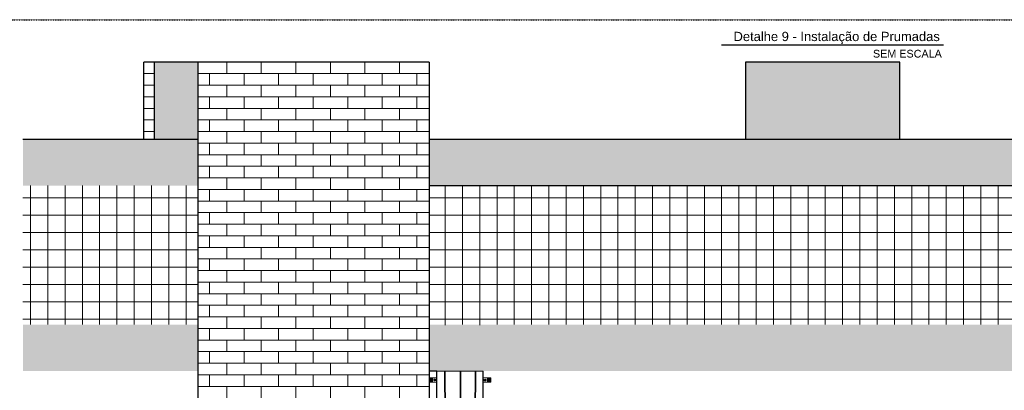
# Model space of a CAD drawing. Extents: x -90708 to 277869, y -117 to 207445.
# Tile 250 of 256: x -65810 to -59428, y 125677 to 128076. Entities that reach past the tile are written whole.
import ezdxf
from ezdxf.enums import TextEntityAlignment as Align

# ---------------------------------------------------------------- set-up
doc = ezdxf.new("R2010")
doc.units = 0
doc.header["$MEASUREMENT"] = 0
doc.linetypes.add('DASHDOT', pattern=[1, 0.5, -0.25, 0, -0.25])
doc.linetypes.add('SLD-Sólida', pattern=[0])
for name, color, linetype in [('ARQ - SEGUNDO PLANO', 252, 'CONTINUOUS'), ('ARQ-ELETROCALHA', 92, 'CONTINUOUS'), ('ARQ-GRELHAS', 30, 'CONTINUOUS'), ('TEXTO', 7, 'CONTINUOUS')]:
    doc.layers.add(name, color=color, linetype=linetype)
doc.layers.add('ARQ-COTAS', color=20, linetype='CONTINUOUS', lineweight=18)
doc.layers.add('ARQ-TUBULAÇÃO GÁS FREON', color=170, linetype='CONTINUOUS', lineweight=35)
doc.styles.add('ARIAL', font='arial.ttf')

# ---------------------------------------------------------------- blocks, each defined once
blk = doc.blocks.new('rgerqfaa4')
at = {"layer": 'ARQ-ELETROCALHA', "linetype": 'SLD-Sólida', "lineweight": 15}
for p, q in [((69810.3, 135638.4), (69860.3, 135638.4)), ((69810.3, 135638.4), (69810.3, 135608.8)), ((69810.3, 135636.9), (69838.3, 135636.9)), ((69811.6, 135636.9), (69811.6, 135628.4)), ((69838.3, 135636.9), (69838.3, 135608.8)), ((69838.3, 135635.2), (69860.3, 135635.2)), ((69860.3, 135638.4), (69860.3, 135608.8)), ((69810.3, 135610.3), (69838.3, 135610.3)), ((69810.3, 135608.8), (69838.3, 135608.8)), ((69810.6, 135628.4), (69813.8, 135628.4)), ((69810.6, 135625.6), (69813.8, 135625.6)), ((69810.6, 135620.1), (69813.8, 135620.1)), ((69810.6, 135617.3), (69813.8, 135617.3)), ((69811.6, 135610.3), (69811.6, 135617.3)), ((69813.8, 135628.4), (69814.2, 135627.7)), ((69813.8, 135625.6), (69814.2, 135627)), ((69813.8, 135617.3), (69814.2, 135618.7)), ((69814.2, 135618), (69813.8, 135617.3)), ((69814.2, 135627.7), (69814.2, 135627)), ((69814.2, 135627), (69814.2, 135622.9)), ((69814.2, 135622.9), (69814.2, 135618.7)), ((69814.2, 135618.7), (69814.2, 135618)), ((69820.1, 135625.6), (69822.5, 135627)), ((69824.9, 135617.3), (69822.5, 135618.7)), ((69824.9, 135628.4), (69827.3, 135627)), ((69829.8, 135620.1), (69827.3, 135618.7)), ((69838.3, 135631.4), (69860.3, 135631.4)), ((69838.3, 135615.8), (69860.3, 135615.8)), ((69838.3, 135612), (69860.3, 135612)), ((69838.3, 135608.8), (69860.3, 135608.8)), ((69845, 135626.4), (69847.4, 135627.8)), ((69849.8, 135618), (69847.4, 135619.4)), ((69849.8, 135629.2), (69852.2, 135627.8)), ((69854.6, 135620.8), (69852.2, 135619.4)), ((69860.3, 135615.8), (69860.3, 135631.4))]:
    blk.add_line(p, q, dxfattribs=at)
for centre in [(69825, 135622.7), (69849.9, 135623.5)]:
    blk.add_circle(centre, 4.21, dxfattribs=at)
for centre, start, end in [((69824.9, 135622.9), 120, 180), ((69824.9, 135622.9), 180, 240), ((69824.9, 135622.9), 60, 120), ((69824.9, 135622.9), 240, 300), ((69824.9, 135622.9), 0, 60), ((69824.9, 135622.9), 300, 0), ((69849.8, 135623.6), 120, 180), ((69849.8, 135623.6), 180, 240), ((69849.8, 135623.6), 60, 120), ((69849.8, 135623.6), 240, 300), ((69849.8, 135623.6), 0, 60), ((69849.8, 135623.6), 300, 0)]:
    blk.add_arc(centre, 4.81, start, end, dxfattribs=at)
for points, knots in [([(69814.2, 135627), (69814.2, 135627.1), (69814.2, 135627.5), (69814, 135628), (69813.8, 135628.4)], [0, 0, 0, 0, 0.070215, 1, 1, 1, 1]), ([(69814.2, 135622.9), (69814.1, 135623.6), (69814.1, 135624.5), (69813.8, 135625.4), (69813.8, 135625.6)], [0, 0, 0, 0, 0.776287, 1, 1, 1, 1]), ([(69813.8, 135620.1), (69813.9, 135620.8), (69814.2, 135621.7), (69814.2, 135622.6), (69814.2, 135622.9)], [0, 0, 0, 0, 0.758148, 1, 1, 1, 1]), ([(69814.2, 135618.7), (69814.2, 135618.7), (69814.2, 135619.2), (69814, 135619.7), (69813.8, 135620.1)], [0, 0, 0, 0, 0.070215, 1, 1, 1, 1]), ([(69820.1, 135622.9), (69820.1, 135623.6), (69820.1, 135624.5), (69820.1, 135625.4), (69820.1, 135625.6)], [0, 0, 0, 0, 0.7762873, 1, 1, 1, 1]), ([(69820.1, 135620.1), (69820.1, 135620.8), (69820.1, 135621.7), (69820.1, 135622.6), (69820.1, 135622.9)], [0, 0, 0, 0, 0.7581484, 1, 1, 1, 1]), ([(69822.5, 135618.7), (69822.5, 135618.7), (69821.7, 135619.2), (69820.9, 135619.7), (69820.1, 135620.1)], [0, 0, 0, 0, 0.070215, 1, 1, 1, 1]), ([(69822.5, 135627), (69822.6, 135627.1), (69823.4, 135627.5), (69824.2, 135628), (69824.9, 135628.4)], [0, 0, 0, 0, 0.070215, 1, 1, 1, 1]), ([(69827.3, 135618.7), (69827.3, 135618.7), (69826.5, 135618.2), (69825.7, 135617.7), (69824.9, 135617.3)], [0, 0, 0, 0, 0.070215, 1, 1, 1, 1]), ([(69827.3, 135627), (69827.4, 135627), (69828.2, 135626.5), (69829, 135626.1), (69829.8, 135625.6)], [0, 0, 0, 0, 0.070215, 1, 1, 1, 1]), ([(69829.8, 135625.6), (69829.8, 135625.4), (69829.8, 135624.5), (69829.8, 135623.6), (69829.8, 135622.9)], [0, 0, 0, 0, 0.2237127, 1, 1, 1, 1]), ([(69829.8, 135622.9), (69829.8, 135622.6), (69829.8, 135621.7), (69829.8, 135620.8), (69829.8, 135620.1)], [0, 0, 0, 0, 0.2418516, 1, 1, 1, 1]), ([(69845, 135623.6), (69845, 135624.3), (69845, 135625.3), (69845, 135626.2), (69845, 135626.4)], [0, 0, 0, 0, 0.776286, 1, 1, 1, 1]), ([(69845, 135620.8), (69845, 135621.5), (69845, 135622.4), (69845, 135623.4), (69845, 135623.6)], [0, 0, 0, 0, 0.758148, 1, 1, 1, 1]), ([(69847.4, 135619.4), (69847.4, 135619.5), (69846.6, 135619.9), (69845.8, 135620.4), (69845, 135620.8)], [0, 0, 0, 0, 0.070212, 1, 1, 1, 1]), ([(69847.4, 135627.8), (69847.5, 135627.8), (69848.3, 135628.3), (69849.1, 135628.7), (69849.8, 135629.2)], [0, 0, 0, 0, 0.070219, 1, 1, 1, 1]), ([(69852.2, 135619.4), (69852.2, 135619.4), (69851.4, 135618.9), (69850.6, 135618.5), (69849.8, 135618)], [0, 0, 0, 0, 0.070212, 1, 1, 1, 1]), ([(69852.2, 135627.8), (69852.3, 135627.7), (69853.1, 135627.3), (69853.9, 135626.8), (69854.6, 135626.4)], [0, 0, 0, 0, 0.070218, 1, 1, 1, 1]), ([(69854.6, 135626.4), (69854.6, 135626.2), (69854.6, 135625.3), (69854.6, 135624.3), (69854.6, 135623.6)], [0, 0, 0, 0, 0.223714, 1, 1, 1, 1]), ([(69854.6, 135623.6), (69854.6, 135623.4), (69854.6, 135622.4), (69854.6, 135621.5), (69854.6, 135620.8)], [0, 0, 0, 0, 0.241852, 1, 1, 1, 1])]:
    blk.add_open_spline(points, degree=3, knots=knots, dxfattribs=at)

msp = doc.modelspace()

# ---------------------------------------------------------------- hatches: boundary and pattern name
at = {"layer": 'ARQ - SEGUNDO PLANO'}
for points in [[(-64785.849, 127302.4), (-64785.849, 127802.4), (-64935.849, 127802.4), (-64935.849, 127302.4), (-64799.241, 127302.4)], [(-64785.849, 127302.4), (-64655.851, 127302.4), (-64655.851, 127802.4), (-64785.849, 127802.4)], [(-61105.851, 127302.4), (-60105.851, 127302.4), (-60105.851, 127802.4), (-61105.851, 127802.4)], [(-58936.936, 127002.4), (-58805.851, 127002.4), (-58805.851, 127302.4), (-63155.851, 127302.4), (-63155.851, 127002.4), (-60944.968, 127002.4)]]:
    msp.add_hatch(color=256, dxfattribs=at).paths.add_polyline_path(points, flags=0)
for points in [[(-65789.67, 127302.4), (-65789.67, 127002.4), (-64655.851, 127002.4), (-64655.851, 127302.4)], [(-65789.67, 126102.4), (-65789.67, 125802.4), (-64655.851, 125802.4), (-64655.851, 126102.4)], [(-63155.851, 126102.4), (-63155.851, 125802.4), (-58805.851, 125802.4), (-58805.851, 126102.4)]]:
    msp.add_hatch(color=256, dxfattribs=at).paths.add_polyline_path(points)

# ---------------------------------------------------------------- linework, layer by layer
for p, q in [((-65005.851, 127302.4), (-65005.851, 127802.4)), ((-63155.851, 127802.4), (-65005.851, 127802.4)), ((-64935.849, 127302.4), (-64935.849, 127802.4)), ((-64655.851, 127802.4), (-64655.851, 121802.4)), ((-63155.851, 127802.4), (-63155.851, 122023.999)), ((-60105.851, 127802.4), (-61105.851, 127802.4)), ((-61105.851, 127802.4), (-61105.851, 127302.4)), ((-60105.851, 127302.4), (-60105.851, 127802.4)), ((-65789.67, 127302.4), (-64655.851, 127302.4)), ((-63155.851, 127302.4), (-58805.851, 127302.4)), ((-63155.851, 127002.4), (-58805.851, 127002.4))]:
    msp.add_line(p, q, dxfattribs=at)
at = {"layer": 'ARQ - SEGUNDO PLANO', "linetype": 'Continuous', "lineweight": 18}
for p, q in [((-64468.067, 127727.4), (-64468.067, 127802.4)), ((-64244.067, 127727.4), (-64244.067, 127802.4)), ((-64020.067, 127727.4), (-64020.067, 127802.4)), ((-63796.067, 127727.4), (-63796.067, 127802.4)), ((-63572.067, 127727.4), (-63572.067, 127802.4)), ((-63348.067, 127727.4), (-63348.067, 127802.4)), ((-65005.851, 127727.4), (-64935.849, 127727.4)), ((-64936.067, 127652.4), (-64936.067, 127727.4)), ((-64655.851, 127727.4), (-63305.851, 127727.4)), ((-64580.067, 127652.4), (-64580.067, 127727.4)), ((-64356.067, 127652.4), (-64356.067, 127727.4)), ((-64132.067, 127652.4), (-64132.067, 127727.4)), ((-63908.067, 127652.4), (-63908.067, 127727.4)), ((-63684.067, 127652.4), (-63684.067, 127727.4)), ((-63460.067, 127652.4), (-63460.067, 127727.4)), ((-63305.851, 127727.4), (-63155.851, 127727.4)), ((-63236.067, 127652.4), (-63236.067, 127727.4)), ((-65005.851, 127652.4), (-64935.849, 127652.4)), ((-64655.851, 127652.4), (-63305.851, 127652.4)), ((-64468.067, 127577.4), (-64468.067, 127652.4)), ((-64244.067, 127577.4), (-64244.067, 127652.4)), ((-64020.067, 127577.4), (-64020.067, 127652.4)), ((-63796.067, 127577.4), (-63796.067, 127652.4)), ((-63572.067, 127577.4), (-63572.067, 127652.4)), ((-63348.067, 127577.4), (-63348.067, 127652.4)), ((-63305.851, 127652.4), (-63155.851, 127652.4)), ((-65005.851, 127577.4), (-64935.849, 127577.4)), ((-64936.067, 127502.4), (-64936.067, 127577.4)), ((-64655.851, 127577.4), (-63305.851, 127577.4)), ((-64580.067, 127502.4), (-64580.067, 127577.4)), ((-64356.067, 127502.4), (-64356.067, 127577.4)), ((-64132.067, 127502.4), (-64132.067, 127577.4)), ((-63908.067, 127502.4), (-63908.067, 127577.4)), ((-63684.067, 127502.4), (-63684.067, 127577.4)), ((-63460.067, 127502.4), (-63460.067, 127577.4)), ((-63305.851, 127577.4), (-63155.851, 127577.4)), ((-63236.067, 127502.4), (-63236.067, 127577.4)), ((-65005.851, 127502.4), (-64935.849, 127502.4)), ((-64655.851, 127502.4), (-63305.851, 127502.4)), ((-64468.067, 127427.4), (-64468.067, 127502.4)), ((-64244.067, 127427.4), (-64244.067, 127502.4)), ((-64020.067, 127427.4), (-64020.067, 127502.4)), ((-63796.067, 127427.4), (-63796.067, 127502.4)), ((-63572.067, 127427.4), (-63572.067, 127502.4)), ((-63348.067, 127427.4), (-63348.067, 127502.4)), ((-63305.851, 127502.4), (-63155.851, 127502.4)), ((-65005.851, 127427.4), (-64935.849, 127427.4)), ((-64936.067, 127352.4), (-64936.067, 127427.4)), ((-64655.851, 127427.4), (-63305.851, 127427.4)), ((-64580.067, 127352.4), (-64580.067, 127427.4)), ((-64356.067, 127352.4), (-64356.067, 127427.4)), ((-64132.067, 127352.4), (-64132.067, 127427.4)), ((-63908.067, 127352.4), (-63908.067, 127427.4)), ((-63684.067, 127352.4), (-63684.067, 127427.4)), ((-63460.067, 127352.4), (-63460.067, 127427.4)), ((-63305.851, 127427.4), (-63155.851, 127427.4)), ((-63236.067, 127352.4), (-63236.067, 127427.4)), ((-65005.851, 127352.4), (-64935.849, 127352.4)), ((-64655.851, 127352.4), (-63305.851, 127352.4)), ((-64468.067, 127277.4), (-64468.067, 127352.4)), ((-64244.067, 127277.4), (-64244.067, 127352.4)), ((-64020.067, 127277.4), (-64020.067, 127352.4)), ((-63796.067, 127277.4), (-63796.067, 127352.4)), ((-63572.067, 127277.4), (-63572.067, 127352.4)), ((-63348.067, 127277.4), (-63348.067, 127352.4)), ((-63305.851, 127352.4), (-63155.851, 127352.4)), ((-64655.851, 127277.4), (-63305.851, 127277.4)), ((-64580.067, 127202.4), (-64580.067, 127277.4)), ((-64356.067, 127202.4), (-64356.067, 127277.4)), ((-64132.067, 127202.4), (-64132.067, 127277.4)), ((-63908.067, 127202.4), (-63908.067, 127277.4)), ((-63684.067, 127202.4), (-63684.067, 127277.4)), ((-63460.067, 127202.4), (-63460.067, 127277.4)), ((-63305.851, 127277.4), (-63155.851, 127277.4)), ((-63236.067, 127202.4), (-63236.067, 127277.4)), ((-64655.851, 127202.4), (-63305.851, 127202.4)), ((-64468.067, 127127.4), (-64468.067, 127202.4)), ((-64244.067, 127127.4), (-64244.067, 127202.4)), ((-64020.067, 127127.4), (-64020.067, 127202.4)), ((-63796.067, 127127.4), (-63796.067, 127202.4)), ((-63572.067, 127127.4), (-63572.067, 127202.4)), ((-63348.067, 127127.4), (-63348.067, 127202.4)), ((-63305.851, 127202.4), (-63155.851, 127202.4)), ((-64655.851, 127127.4), (-63305.851, 127127.4)), ((-64580.067, 127052.4), (-64580.067, 127127.4)), ((-64356.067, 127052.4), (-64356.067, 127127.4)), ((-64132.067, 127052.4), (-64132.067, 127127.4)), ((-63908.067, 127052.4), (-63908.067, 127127.4)), ((-63684.067, 127052.4), (-63684.067, 127127.4)), ((-63460.067, 127052.4), (-63460.067, 127127.4)), ((-63305.851, 127127.4), (-63155.851, 127127.4)), ((-63236.067, 127052.4), (-63236.067, 127127.4)), ((-64655.851, 127052.4), (-63305.851, 127052.4)), ((-64468.067, 126977.4), (-64468.067, 127052.4)), ((-64244.067, 126977.4), (-64244.067, 127052.4)), ((-64020.067, 126977.4), (-64020.067, 127052.4)), ((-63796.067, 126977.4), (-63796.067, 127052.4)), ((-63572.067, 126977.4), (-63572.067, 127052.4)), ((-63348.067, 126977.4), (-63348.067, 127052.4)), ((-63305.851, 127052.4), (-63155.851, 127052.4)), ((-65740.067, 126102.4), (-65740.067, 127002.4)), ((-65628.067, 126102.4), (-65628.067, 127002.4)), ((-65516.067, 126102.4), (-65516.067, 127002.4)), ((-65404.067, 126102.4), (-65404.067, 127002.4)), ((-65292.067, 126102.4), (-65292.067, 127002.4)), ((-65180.067, 126102.4), (-65180.067, 127002.4)), ((-65068.067, 126102.4), (-65068.067, 127002.4)), ((-64956.067, 126102.4), (-64956.067, 127002.4)), ((-64844.067, 126102.4), (-64844.067, 127002.4)), ((-64732.067, 126102.4), (-64732.067, 127002.4)), ((-64655.851, 126977.4), (-63305.851, 126977.4)), ((-64580.067, 126902.4), (-64580.067, 126977.4)), ((-64356.067, 126902.4), (-64356.067, 126977.4)), ((-64132.067, 126902.4), (-64132.067, 126977.4)), ((-63908.067, 126902.4), (-63908.067, 126977.4)), ((-63684.067, 126902.4), (-63684.067, 126977.4)), ((-63460.067, 126902.4), (-63460.067, 126977.4)), ((-63305.851, 126977.4), (-63155.851, 126977.4)), ((-63236.067, 126902.4), (-63236.067, 126977.4)), ((-63052.067, 126098.088), (-63052.067, 127002.4)), ((-62940.067, 126413.859), (-62940.067, 127002.4)), ((-62828.067, 126098.502), (-62828.067, 127002.4)), ((-62716.067, 126102.4), (-62716.067, 127002.4)), ((-62604.067, 126474.4), (-62604.067, 127002.4)), ((-62492.067, 126474.4), (-62492.067, 127002.4)), ((-62380.067, 126474.4), (-62380.067, 127002.4)), ((-62268.067, 126474.4), (-62268.067, 127002.4)), ((-62156.067, 126474.4), (-62156.067, 127002.4)), ((-62044.067, 126102.4), (-62044.067, 127002.4)), ((-61932.067, 126102.4), (-61932.067, 127002.4)), ((-61820.067, 126102.4), (-61820.067, 127002.4)), ((-61708.067, 126102.4), (-61708.067, 127002.4)), ((-61596.067, 126102.4), (-61596.067, 127002.4)), ((-61484.067, 126102.4), (-61484.067, 127002.4)), ((-61372.067, 126102.4), (-61372.067, 127002.4)), ((-61260.067, 126102.4), (-61260.067, 127002.4)), ((-61148.067, 126102.4), (-61148.067, 127002.4)), ((-61036.067, 126102.4), (-61036.067, 127002.4)), ((-60924.067, 126102.4), (-60924.067, 127002.4)), ((-60812.067, 126102.4), (-60812.067, 127002.4)), ((-60700.067, 126102.4), (-60700.067, 127002.4)), ((-60588.067, 126102.4), (-60588.067, 127002.4)), ((-60476.067, 126102.4), (-60476.067, 127002.4)), ((-60364.067, 126102.4), (-60364.067, 127002.4)), ((-60252.067, 126102.4), (-60252.067, 127002.4)), ((-60140.067, 126102.4), (-60140.067, 127002.4)), ((-60028.067, 126102.4), (-60028.067, 127002.4)), ((-59916.067, 126102.4), (-59916.067, 127002.4)), ((-59804.067, 126102.4), (-59804.067, 127002.4)), ((-59692.067, 126102.4), (-59692.067, 127002.4)), ((-59580.067, 126102.4), (-59580.067, 127002.4)), ((-59468.067, 126102.4), (-59468.067, 127002.4)), ((-65789.67, 126922.4), (-64655.851, 126922.4)), ((-64655.851, 126902.4), (-63305.851, 126902.4)), ((-64468.067, 126827.4), (-64468.067, 126902.4)), ((-64244.067, 126827.4), (-64244.067, 126902.4)), ((-64020.067, 126827.4), (-64020.067, 126902.4)), ((-63796.067, 126827.4), (-63796.067, 126902.4)), ((-63572.067, 126827.4), (-63572.067, 126902.4)), ((-63348.067, 126827.4), (-63348.067, 126902.4)), ((-63305.851, 126902.4), (-63155.851, 126902.4)), ((-63155.851, 126922.4), (-58805.851, 126922.4)), ((-64655.851, 126827.4), (-63305.851, 126827.4)), ((-64580.067, 126752.4), (-64580.067, 126827.4)), ((-64356.067, 126752.4), (-64356.067, 126827.4)), ((-64132.067, 126752.4), (-64132.067, 126827.4)), ((-63908.067, 126752.4), (-63908.067, 126827.4)), ((-63684.067, 126752.4), (-63684.067, 126827.4)), ((-63460.067, 126752.4), (-63460.067, 126827.4)), ((-63305.851, 126827.4), (-63155.851, 126827.4)), ((-63236.067, 126752.4), (-63236.067, 126827.4)), ((-65789.67, 126810.4), (-64655.851, 126810.4)), ((-63155.851, 126810.4), (-58805.851, 126810.4)), ((-65789.67, 126698.4), (-64655.851, 126698.4)), ((-64655.851, 126752.4), (-63305.851, 126752.4)), ((-64468.067, 126677.4), (-64468.067, 126752.4)), ((-64244.067, 126677.4), (-64244.067, 126752.4)), ((-64020.067, 126677.4), (-64020.067, 126752.4)), ((-63796.067, 126677.4), (-63796.067, 126752.4)), ((-63572.067, 126677.4), (-63572.067, 126752.4)), ((-63348.067, 126677.4), (-63348.067, 126752.4)), ((-63305.851, 126752.4), (-63155.851, 126752.4)), ((-63155.851, 126698.4), (-58805.851, 126698.4)), ((-64655.851, 126677.4), (-63305.851, 126677.4)), ((-64580.067, 126602.4), (-64580.067, 126677.4)), ((-64356.067, 126602.4), (-64356.067, 126677.4)), ((-64132.067, 126602.4), (-64132.067, 126677.4)), ((-63908.067, 126602.4), (-63908.067, 126677.4)), ((-63684.067, 126602.4), (-63684.067, 126677.4)), ((-63460.067, 126602.4), (-63460.067, 126677.4)), ((-63305.851, 126677.4), (-63155.851, 126677.4)), ((-63236.067, 126602.4), (-63236.067, 126677.4)), ((-65789.67, 126586.4), (-64655.851, 126586.4)), ((-64655.851, 126602.4), (-63305.851, 126602.4)), ((-64468.067, 126527.4), (-64468.067, 126602.4)), ((-64244.067, 126527.4), (-64244.067, 126602.4)), ((-64020.067, 126527.4), (-64020.067, 126602.4)), ((-63796.067, 126527.4), (-63796.067, 126602.4)), ((-63572.067, 126527.4), (-63572.067, 126602.4)), ((-63348.067, 126527.4), (-63348.067, 126602.4)), ((-63305.851, 126602.4), (-63155.851, 126602.4)), ((-63155.851, 126586.4), (-62704.067, 126586.4)), ((-62704.067, 126586.4), (-58805.851, 126586.4)), ((-64655.851, 126527.4), (-63305.851, 126527.4)), ((-64580.067, 126452.4), (-64580.067, 126527.4)), ((-64356.067, 126452.4), (-64356.067, 126527.4)), ((-64132.067, 126452.4), (-64132.067, 126527.4)), ((-63908.067, 126452.4), (-63908.067, 126527.4)), ((-63684.067, 126452.4), (-63684.067, 126527.4)), ((-63460.067, 126452.4), (-63460.067, 126527.4)), ((-63305.851, 126527.4), (-63155.851, 126527.4)), ((-63236.067, 126452.4), (-63236.067, 126527.4)), ((-62604.067, 126102.4), (-62604.067, 126522.4)), ((-62492.067, 126102.4), (-62492.067, 126522.4)), ((-62380.067, 126102.4), (-62380.067, 126522.4)), ((-62268.067, 126102.4), (-62268.067, 126522.4)), ((-62156.067, 126102.4), (-62156.067, 126522.4)), ((-65789.67, 126474.4), (-64655.851, 126474.4)), ((-64655.851, 126452.4), (-63305.851, 126452.4)), ((-64468.067, 126377.4), (-64468.067, 126452.4)), ((-64244.067, 126377.4), (-64244.067, 126452.4)), ((-64020.067, 126377.4), (-64020.067, 126452.4)), ((-63796.067, 126377.4), (-63796.067, 126452.4)), ((-63572.067, 126377.4), (-63572.067, 126452.4)), ((-63348.067, 126377.4), (-63348.067, 126452.4)), ((-63305.851, 126452.4), (-63155.851, 126452.4)), ((-63155.851, 126474.4), (-58805.851, 126474.4)), ((-62940.067, 126102.167), (-62940.067, 126413.859)), ((-65789.67, 126362.4), (-64655.851, 126362.4)), ((-64655.851, 126377.4), (-63305.851, 126377.4)), ((-64580.067, 126302.4), (-64580.067, 126377.4)), ((-64356.067, 126302.4), (-64356.067, 126377.4)), ((-64132.067, 126302.4), (-64132.067, 126377.4)), ((-63908.067, 126302.4), (-63908.067, 126377.4)), ((-63684.067, 126302.4), (-63684.067, 126377.4)), ((-63460.067, 126302.4), (-63460.067, 126377.4)), ((-63305.851, 126377.4), (-63155.851, 126377.4)), ((-63236.067, 126302.4), (-63236.067, 126377.4)), ((-63155.851, 126362.4), (-63153.548, 126362.4)), ((-63155.851, 126362.4), (-58805.851, 126362.4)), ((-63058.154, 126362.4), (-63053.548, 126362.4)), ((-62958.154, 126362.4), (-62953.548, 126362.4)), ((-65789.67, 126250.4), (-64655.851, 126250.4)), ((-64655.851, 126302.4), (-63305.851, 126302.4)), ((-64468.067, 126227.4), (-64468.067, 126302.4)), ((-64244.067, 126227.4), (-64244.067, 126302.4)), ((-64020.067, 126227.4), (-64020.067, 126302.4)), ((-63796.067, 126227.4), (-63796.067, 126302.4)), ((-63572.067, 126227.4), (-63572.067, 126302.4)), ((-63348.067, 126227.4), (-63348.067, 126302.4)), ((-63305.851, 126302.4), (-63155.851, 126302.4)), ((-63155.851, 126250.4), (-58805.851, 126250.4)), ((-64655.851, 126227.4), (-63305.851, 126227.4)), ((-64580.067, 126152.4), (-64580.067, 126227.4)), ((-64356.067, 126152.4), (-64356.067, 126227.4)), ((-64132.067, 126152.4), (-64132.067, 126227.4)), ((-63908.067, 126152.4), (-63908.067, 126227.4)), ((-63684.067, 126152.4), (-63684.067, 126227.4)), ((-63460.067, 126152.4), (-63460.067, 126227.4)), ((-63305.851, 126227.4), (-63155.851, 126227.4)), ((-63236.067, 126152.4), (-63236.067, 126227.4)), ((-65789.67, 126138.4), (-64655.851, 126138.4)), ((-64655.851, 126152.4), (-63305.851, 126152.4)), ((-64468.067, 126077.4), (-64468.067, 126152.4)), ((-64244.067, 126077.4), (-64244.067, 126152.4)), ((-64020.067, 126077.4), (-64020.067, 126152.4)), ((-63796.067, 126077.4), (-63796.067, 126152.4)), ((-63572.067, 126077.4), (-63572.067, 126152.4)), ((-63348.067, 126077.4), (-63348.067, 126152.4)), ((-63305.851, 126152.4), (-63155.851, 126152.4)), ((-63155.851, 126138.4), (-63153.851, 126138.4)), ((-63155.851, 126138.4), (-58805.851, 126138.4)), ((-64655.851, 126077.4), (-63305.851, 126077.4)), ((-64580.067, 126002.4), (-64580.067, 126077.4)), ((-64356.067, 126002.4), (-64356.067, 126077.4)), ((-64132.067, 126002.4), (-64132.067, 126077.4)), ((-63908.067, 126002.4), (-63908.067, 126077.4)), ((-63684.067, 126002.4), (-63684.067, 126077.4)), ((-63460.067, 126002.4), (-63460.067, 126077.4)), ((-63305.851, 126077.4), (-63155.851, 126077.4)), ((-63236.067, 126002.4), (-63236.067, 126077.4)), ((-64655.851, 126002.4), (-63305.851, 126002.4)), ((-64468.067, 125927.4), (-64468.067, 126002.4)), ((-64244.067, 125927.4), (-64244.067, 126002.4)), ((-64020.067, 125927.4), (-64020.067, 126002.4)), ((-63796.067, 125927.4), (-63796.067, 126002.4)), ((-63572.067, 125927.4), (-63572.067, 126002.4)), ((-63348.067, 125927.4), (-63348.067, 126002.4)), ((-63305.851, 126002.4), (-63155.851, 126002.4)), ((-64655.851, 125927.4), (-63305.851, 125927.4)), ((-64580.067, 125852.4), (-64580.067, 125927.4)), ((-64356.067, 125852.4), (-64356.067, 125927.4)), ((-64132.067, 125852.4), (-64132.067, 125927.4)), ((-63908.067, 125852.4), (-63908.067, 125927.4)), ((-63684.067, 125852.4), (-63684.067, 125927.4)), ((-63460.067, 125852.4), (-63460.067, 125927.4)), ((-63305.851, 125927.4), (-63155.851, 125927.4)), ((-63236.067, 125852.4), (-63236.067, 125927.4)), ((-64655.851, 125852.4), (-63305.851, 125852.4)), ((-64468.067, 125777.4), (-64468.067, 125852.4)), ((-64244.067, 125777.4), (-64244.067, 125852.4)), ((-64020.067, 125777.4), (-64020.067, 125852.4)), ((-63796.067, 125777.4), (-63796.067, 125852.4)), ((-63572.067, 125777.4), (-63572.067, 125852.4)), ((-63348.067, 125777.4), (-63348.067, 125852.4)), ((-63305.851, 125852.4), (-63155.851, 125852.4)), ((-64655.851, 125777.4), (-63305.851, 125777.4)), ((-64580.067, 125702.4), (-64580.067, 125777.4)), ((-64356.067, 125702.4), (-64356.067, 125777.4)), ((-64132.067, 125702.4), (-64132.067, 125777.4)), ((-63908.067, 125702.4), (-63908.067, 125777.4)), ((-63684.067, 125702.4), (-63684.067, 125777.4)), ((-63460.067, 125702.4), (-63460.067, 125777.4)), ((-63305.851, 125777.4), (-63155.851, 125777.4)), ((-63236.067, 125702.4), (-63236.067, 125777.4)), ((-64655.851, 125702.4), (-63305.851, 125702.4)), ((-64468.067, 125627.4), (-64468.067, 125702.4)), ((-64244.067, 125627.4), (-64244.067, 125702.4)), ((-64020.067, 125627.4), (-64020.067, 125702.4)), ((-63796.067, 125627.4), (-63796.067, 125702.4)), ((-63572.067, 125627.4), (-63572.067, 125702.4)), ((-63348.067, 125627.4), (-63348.067, 125702.4)), ((-63305.851, 125702.4), (-63155.851, 125702.4))]:
    msp.add_line(p, q, dxfattribs=at)
at = {"layer": 'ARQ-COTAS'}
msp.add_line((-63105.851, 125800.327), (-62806.687, 125800.327), dxfattribs=at)
at = {"layer": 'ARQ-ELETROCALHA'}
for p, q in [((-63105.851, 125800.327), (-63155.851, 125800.327)), ((-63105.851, 121952.528), (-63105.851, 125800.327)), ((-62806.687, 121952.528), (-62806.687, 125800.327))]:
    msp.add_line(p, q, dxfattribs=at)
at = {"layer": 'ARQ-GRELHAS', "linetype": 'DASHDOT', "ltscale": 0.05}
msp.add_lwpolyline([(-56202.67, 121035.161), (-66149.67, 121035.161), (-66149.67, 128076.161), (-56202.67, 128076.161)], close=True, dxfattribs=at)
at = {"layer": 'ARQ-TUBULAÇÃO GÁS FREON'}
for p, q in [((-62856.687, 126138.4), (-62856.687, 126138.4)), ((-63055.223, 125800.327), (-63032.622, 123023.999)), ((-62952.552, 125800.327), (-62951.786, 121948.999)), ((-62872.622, 123023.999), (-62856.304, 125800.327))]:
    msp.add_line(p, q, dxfattribs=at)
at = {"layer": 'TEXTO'}
msp.add_line((-59820.863, 127911.418), (-61259.958, 127911.418), dxfattribs=at)

# ---------------------------------------------------------------- block references
at = {"layer": 'ARQ-COTAS', "rotation": 180}
msp.add_blockref('rgerqfaa4', (6704.46, 261367.621), dxfattribs=at)
at = {"layer": 'ARQ-COTAS'}
msp.add_blockref('rgerqfaa4', (-132616.997, -9879.576), dxfattribs=at)

# ---------------------------------------------------------------- texts
at = {"layer": 'TEXTO', "color": 6, "style": 'ARIAL'}
msp.add_text('Detalhe 9 - Instalação de Prumadas', height=60, dxfattribs=at).set_placement((-59845.744, 127937.871), align=Align.RIGHT)
at = {"layer": 'TEXTO', "style": 'ARIAL'}
msp.add_text('SEM ESCALA', height=50, dxfattribs=at).set_placement((-59832.677, 127831.311), align=Align.RIGHT)

doc.saveas('drawing.dxf')
